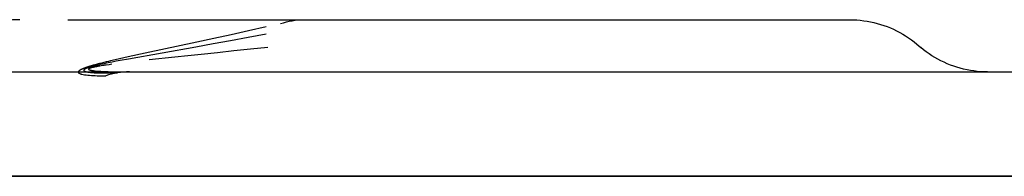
# Model space of a CAD drawing. Header units: millimetres. Extents: x -120 to 130, y -44 to 6.
# Tile 3 of 47: x -89.08 to -70.15, y -43.74 to -40.74. Entities that reach past the tile are written whole.
import ezdxf

# ---------------------------------------------------------------- set-up
doc = ezdxf.new("R2010")
doc.units = ezdxf.units.MM
doc.header["$MEASUREMENT"] = 0
doc.layers.add('Predefinito', color=5, linetype='Continuous')

# ---------------------------------------------------------------- blocks, each defined once
blk = doc.blocks.new('(#4045) Corpo D25')
at = {"layer": 'Predefinito', "color": 9}
for points in [[(-94.488, 3), (-94.557, 2.999), (-94.626, 2.995), (-94.696, 2.989), (-94.764, 2.981), (-94.833, 2.97), (-94.901, 2.957), (-94.969, 2.941), (-95.036, 2.923), (-95.102, 2.903), (-95.168, 2.881), (-95.233, 2.856), (-95.297, 2.829), (-95.36, 2.8)], [(-93.565, 3), (-78.522, 3)], [(-78.522, 3), (-78.456, 2.999), (-78.389, 2.996), (-78.323, 2.99), (-78.257, 2.982), (-78.191, 2.972), (-78.126, 2.96), (-78.061, 2.946), (-77.997, 2.93), (-77.933, 2.911), (-77.87, 2.89), (-77.807, 2.868), (-77.745, 2.843), (-77.685, 2.816), (-77.625, 2.787), (-77.566, 2.756), (-77.508, 2.724), (-77.451, 2.689), (-77.396, 2.652), (-77.341, 2.614), (-77.288, 2.574), (-77.237, 2.532)], [(-77.237, 2.532), (-77.16, 2.468)], [(-75.875, 2), (-75.941, 2.001), (-76.007, 2.004), (-76.074, 2.01), (-76.14, 2.018), (-76.206, 2.028), (-76.271, 2.04), (-76.336, 2.054), (-76.4, 2.07), (-76.464, 2.089), (-76.527, 2.11), (-76.59, 2.132), (-76.651, 2.157), (-76.712, 2.184), (-76.772, 2.213), (-76.831, 2.244), (-76.889, 2.276), (-76.946, 2.311), (-77.001, 2.348), (-77.056, 2.386), (-77.109, 2.426), (-77.16, 2.468)], [(-109.632, 2), (-72.279, 2)]]:
    blk.add_lwpolyline(points, dxfattribs=at)
at = {"layer": 'Predefinito', "color": 9, "extrusion": (0, 1, 0)}
for points in [[(94.971, -48.481), (93.247, -51.719), (91.414, -54.895), (89.471, -58.007)], [(86.603, -41.92), (86.882, -41.925), (87.162, -41.939), (87.44, -41.963), (87.718, -41.997), (87.995, -42.041), (88.269, -42.093), (88.542, -42.156), (88.812, -42.228), (89.08, -42.309), (89.345, -42.399), (89.606, -42.499), (89.864, -42.607), (90.118, -42.725), (90.368, -42.851), (90.613, -42.985), (90.854, -43.128), (91.089, -43.28), (91.319, -43.439), (91.543, -43.606), (91.762, -43.781), (91.974, -43.964), (92.18, -44.153), (92.379, -44.35), (92.571, -44.553), (92.756, -44.763), (92.934, -44.979), (93.104, -45.201), (93.266, -45.429), (93.42, -45.663), (93.566, -45.901), (93.704, -46.145), (93.833, -46.393), (93.954, -46.646), (94.065, -46.902), (94.168, -47.162), (94.262, -47.426), (94.346, -47.693), (94.422, -47.962), (94.488, -48.234)], [(94.488, -48.234), (93.212, -50.655), (91.874, -53.043), (90.475, -55.396), (89.016, -57.712)], [(86.603, -41.92), (86.882, -41.925), (87.162, -41.939), (87.44, -41.963), (87.718, -41.997), (87.995, -42.041), (88.269, -42.093), (88.542, -42.156), (88.812, -42.228), (89.08, -42.309), (89.345, -42.399), (89.606, -42.499), (89.864, -42.607), (90.118, -42.725), (90.368, -42.851), (90.613, -42.985), (90.854, -43.128), (91.089, -43.28), (91.319, -43.439), (91.543, -43.606), (91.762, -43.781), (91.974, -43.964), (92.18, -44.153), (92.379, -44.35), (92.571, -44.553), (92.756, -44.763), (92.934, -44.979), (93.104, -45.201), (93.266, -45.429), (93.42, -45.663), (93.566, -45.901), (93.704, -46.145), (93.833, -46.393), (93.954, -46.646), (94.065, -46.902), (94.168, -47.162), (94.262, -47.426), (94.346, -47.693), (94.422, -47.962), (94.488, -48.234)], [(94.488, -48.234), (92.773, -51.455), (90.948, -54.616), (89.016, -57.712)], [(89.016, -57.712), (88.87, -57.756), (88.723, -57.797), (88.574, -57.836), (88.426, -57.872), (88.276, -57.905), (88.126, -57.935), (87.975, -57.963), (87.823, -57.988), (87.671, -58.009), (87.519, -58.028), (87.366, -58.044), (87.214, -58.057), (87.061, -58.067), (86.908, -58.075), (86.755, -58.079), (86.603, -58.08)], [(86.603, -58.08), (86.324, -58.075), (86.045, -58.061), (85.767, -58.037), (85.49, -58.003), (85.215, -57.96), (84.941, -57.908), (84.669, -57.846), (84.399, -57.774), (84.132, -57.693), (83.868, -57.604), (83.607, -57.505), (83.35, -57.397), (83.097, -57.28), (82.847, -57.155), (82.603, -57.021), (82.363, -56.879), (82.128, -56.728), (81.898, -56.57), (81.674, -56.403), (81.456, -56.23), (81.244, -56.048), (81.039, -55.86), (80.84, -55.664), (80.648, -55.462), (80.463, -55.253), (80.285, -55.038), (80.115, -54.817), (79.953, -54.59), (79.798, -54.358), (79.652, -54.12), (79.514, -53.878), (79.384, -53.631), (79.263, -53.38), (79.151, -53.124), (79.047, -52.865), (78.953, -52.603), (78.868, -52.337), (78.792, -52.069), (78.725, -51.798), (78.667, -51.525), (78.62, -51.25), (78.581, -50.974), (78.552, -50.697), (78.533, -50.418), (78.523, -50.139), (78.523, -49.861), (78.533, -49.582), (78.552, -49.303), (78.581, -49.026), (78.62, -48.75), (78.667, -48.475), (78.725, -48.202), (78.792, -47.931), (78.868, -47.663), (78.953, -47.397), (79.047, -47.135), (79.151, -46.876), (79.263, -46.62), (79.384, -46.369), (79.514, -46.122), (79.652, -45.88), (79.798, -45.642), (79.953, -45.41), (80.115, -45.183), (80.285, -44.962), (80.463, -44.747), (80.648, -44.538), (80.84, -44.336), (81.039, -44.14), (81.244, -43.952), (81.456, -43.77), (81.674, -43.597), (81.898, -43.43), (82.128, -43.272), (82.363, -43.121), (82.603, -42.979), (82.847, -42.845), (83.097, -42.72), (83.35, -42.603), (83.607, -42.495), (83.868, -42.396), (84.132, -42.307), (84.399, -42.226), (84.669, -42.154), (84.941, -42.092), (85.215, -42.04), (85.49, -41.997), (85.767, -41.963), (86.045, -41.939), (86.324, -41.925), (86.603, -41.92)], [(86.603, -58.08), (86.327, -58.076), (86.051, -58.061), (85.776, -58.038), (85.502, -58.005), (85.23, -57.963), (84.959, -57.911), (84.689, -57.851), (84.422, -57.781), (84.158, -57.702), (83.897, -57.614), (83.638, -57.517), (83.383, -57.411), (83.132, -57.297), (82.885, -57.174), (82.642, -57.043), (82.404, -56.904), (82.171, -56.757), (81.943, -56.601), (81.72, -56.438), (81.503, -56.268), (81.292, -56.09), (81.087, -55.905), (80.889, -55.714), (80.697, -55.515), (80.512, -55.31), (80.335, -55.099), (80.164, -54.882), (80.001, -54.66), (79.846, -54.432), (79.699, -54.198), (79.559, -53.96), (79.428, -53.717), (79.305, -53.47), (79.191, -53.219), (79.086, -52.964), (78.989, -52.706), (78.901, -52.444), (78.822, -52.18), (78.752, -51.913), (78.691, -51.644), (78.64, -51.373), (78.597, -51.1), (78.565, -50.826), (78.541, -50.551), (78.527, -50.276), (78.522, -50)], [(95.88, -48.242), (95.813, -47.922), (95.736, -47.605), (95.648, -47.291), (95.549, -46.979), (95.439, -46.672), (95.319, -46.368), (95.188, -46.069), (95.047, -45.774), (94.895, -45.485), (94.734, -45.201), (94.564, -44.923), (94.383, -44.65), (94.194, -44.384), (93.995, -44.125), (93.787, -43.873), (93.571, -43.628), (93.347, -43.391), (93.114, -43.162), (92.874, -42.941), (92.626, -42.728), (92.371, -42.524), (92.109, -42.329), (91.84, -42.143), (91.565, -41.967), (91.285, -41.8), (90.998, -41.643), (90.707, -41.496), (90.41, -41.359), (90.109, -41.233), (89.804, -41.117), (89.495, -41.011), (89.182, -40.917), (88.866, -40.833), (88.548, -40.76), (88.227, -40.698), (87.905, -40.648), (87.581, -40.608), (87.255, -40.58), (86.929, -40.563), (86.603, -40.558)], [(95.742, -47.953), (95.666, -47.638), (95.579, -47.326), (95.481, -47.017), (95.372, -46.711), (95.253, -46.409), (95.123, -46.112), (94.984, -45.819), (94.834, -45.532), (94.674, -45.249), (94.505, -44.973), (94.326, -44.702), (94.138, -44.438), (93.941, -44.18), (93.735, -43.93), (93.521, -43.687), (93.298, -43.451), (93.067, -43.223), (92.829, -43.003), (92.583, -42.792), (92.33, -42.589), (92.07, -42.395), (91.803, -42.211), (91.53, -42.035), (91.252, -41.869), (90.967, -41.713), (90.678, -41.567), (90.383, -41.431), (90.084, -41.305), (89.781, -41.19), (89.474, -41.085), (89.164, -40.991), (88.851, -40.908), (88.534, -40.836), (88.216, -40.774), (87.896, -40.724), (87.574, -40.685), (87.251, -40.657), (86.927, -40.64), (86.603, -40.634)], [(86.603, -59.442), (86.92, -59.437), (87.237, -59.421), (87.554, -59.394), (87.869, -59.357), (88.183, -59.309), (88.495, -59.251), (88.805, -59.182), (89.113, -59.103), (89.417, -59.013), (89.719, -58.913)], [(89.558, -58.928), (89.271, -59.017), (88.982, -59.098), (88.69, -59.17), (88.396, -59.232), (88.099, -59.284), (87.802, -59.327), (87.503, -59.361), (87.203, -59.385), (86.903, -59.399), (86.603, -59.404)], [(89.4, -58.938), (89.097, -59.028), (88.791, -59.107), (88.483, -59.175), (88.173, -59.233), (87.861, -59.281), (87.548, -59.318), (87.233, -59.345), (86.918, -59.361), (86.603, -59.366)], [(86.603, -40.634), (86.279, -40.64), (85.956, -40.656), (85.634, -40.684), (85.313, -40.723), (84.994, -40.773), (84.676, -40.834), (84.361, -40.906), (84.049, -40.989), (83.739, -41.083), (83.433, -41.187), (83.131, -41.301), (82.833, -41.426), (82.539, -41.562), (82.25, -41.707), (81.966, -41.862), (81.688, -42.027), (81.416, -42.201), (81.15, -42.385), (80.89, -42.578), (80.637, -42.779), (80.392, -42.99), (80.154, -43.208), (79.923, -43.435), (79.7, -43.669), (79.486, -43.911), (79.28, -44.16), (79.083, -44.417), (78.895, -44.68), (78.716, -44.949), (78.546, -45.224), (78.386, -45.505), (78.236, -45.791), (78.095, -46.083), (77.965, -46.379), (77.845, -46.679), (77.736, -46.983), (77.637, -47.291), (77.549, -47.602), (77.471, -47.916), (77.405, -48.232), (77.349, -48.551), (77.305, -48.871), (77.272, -49.193), (77.249, -49.515), (77.238, -49.838), (77.238, -50.162), (77.249, -50.485), (77.272, -50.807), (77.305, -51.129), (77.349, -51.449), (77.405, -51.768), (77.471, -52.084), (77.549, -52.398), (77.637, -52.709), (77.736, -53.017), (77.845, -53.321), (77.965, -53.621), (78.095, -53.917), (78.236, -54.209), (78.386, -54.495), (78.546, -54.776), (78.716, -55.051), (78.895, -55.32), (79.083, -55.583), (79.28, -55.84), (79.486, -56.089), (79.7, -56.331), (79.923, -56.565), (80.154, -56.792), (80.392, -57.01), (80.637, -57.221), (80.89, -57.422), (81.15, -57.615), (81.416, -57.799), (81.688, -57.973), (81.966, -58.138), (82.25, -58.293), (82.539, -58.438), (82.833, -58.574), (83.131, -58.699), (83.433, -58.813), (83.739, -58.917), (84.049, -59.011), (84.361, -59.094), (84.676, -59.166), (84.994, -59.227), (85.313, -59.277), (85.634, -59.316), (85.956, -59.344), (86.279, -59.36), (86.603, -59.366)], [(86.603, -40.558), (86.277, -40.563), (85.951, -40.58), (85.626, -40.608), (85.303, -40.648), (84.981, -40.698), (84.661, -40.759), (84.343, -40.832), (84.028, -40.915), (83.716, -41.01), (83.407, -41.115), (83.102, -41.23), (82.802, -41.356), (82.506, -41.493), (82.214, -41.639), (81.928, -41.796), (81.648, -41.962), (81.374, -42.138), (81.105, -42.323), (80.844, -42.517), (80.589, -42.72), (80.341, -42.932), (80.101, -43.153), (79.868, -43.381), (79.644, -43.617), (79.428, -43.861), (79.22, -44.113), (79.021, -44.371), (78.832, -44.636), (78.651, -44.908), (78.48, -45.185), (78.319, -45.468), (78.167, -45.757), (78.026, -46.051), (77.895, -46.349), (77.774, -46.652), (77.663, -46.958), (77.564, -47.269), (77.475, -47.582), (77.397, -47.899), (77.33, -48.218), (77.274, -48.539), (77.229, -48.862), (77.195, -49.186), (77.173, -49.511), (77.162, -49.837), (77.162, -50.163), (77.173, -50.489), (77.195, -50.814), (77.229, -51.138), (77.274, -51.461), (77.33, -51.782), (77.397, -52.101), (77.475, -52.418), (77.564, -52.731), (77.663, -53.042), (77.774, -53.348), (77.895, -53.651), (78.026, -53.949), (78.167, -54.243), (78.319, -54.532), (78.48, -54.815), (78.651, -55.092), (78.832, -55.364), (79.021, -55.629), (79.22, -55.887), (79.428, -56.139), (79.644, -56.383), (79.868, -56.619), (80.101, -56.847), (80.341, -57.068), (80.589, -57.28), (80.844, -57.483), (81.105, -57.677), (81.374, -57.862), (81.648, -58.038), (81.928, -58.204), (82.214, -58.361), (82.506, -58.507), (82.802, -58.644), (83.102, -58.77), (83.407, -58.885), (83.716, -58.99), (84.028, -59.085), (84.343, -59.168), (84.661, -59.241), (84.981, -59.302), (85.303, -59.352), (85.626, -59.392), (85.951, -59.42), (86.277, -59.437), (86.603, -59.442)], [(0, -125), (4.315, -124.926), (8.624, -124.702), (12.923, -124.33), (17.207, -123.81), (21.47, -123.142), (25.707, -122.328), (29.914, -121.368), (34.086, -120.263), (38.216, -119.015), (42.302, -117.625), (46.336, -116.095), (50.316, -114.426), (54.235, -112.621), (58.09, -110.682), (61.876, -108.611), (65.588, -106.411), (69.222, -104.083), (72.773, -101.632), (76.238, -99.06), (79.611, -96.369), (82.89, -93.564), (86.07, -90.647), (89.148, -87.622), (92.119, -84.493), (94.981, -81.263), (97.729, -77.936), (100.361, -74.517), (102.873, -71.008), (105.263, -67.415), (107.527, -63.742), (109.663, -59.992), (111.668, -56.171), (113.54, -52.283), (115.277, -48.333), (116.877, -44.326), (118.337, -40.265), (119.657, -36.157), (120.833, -32.005), (121.866, -27.815), (122.753, -23.592), (123.495, -19.341), (124.089, -15.067), (124.535, -10.775), (124.832, -6.47), (124.981, -2.158), (124.981, 2.158), (124.832, 6.47), (124.535, 10.775), (124.089, 15.067), (123.495, 19.341), (122.753, 23.592), (121.866, 27.815), (120.833, 32.005), (119.657, 36.157), (118.337, 40.265), (116.877, 44.326), (115.277, 48.333), (113.54, 52.283), (111.668, 56.171), (109.663, 59.992), (107.527, 63.742), (105.263, 67.415), (102.873, 71.008), (100.361, 74.517), (97.729, 77.936), (94.981, 81.263), (92.119, 84.493), (89.148, 87.622), (86.07, 90.647), (82.89, 93.564), (79.611, 96.369), (76.238, 99.06), (72.773, 101.632), (69.222, 104.083), (65.588, 106.411), (61.876, 108.611), (58.09, 110.682), (54.235, 112.621), (50.316, 114.426), (46.336, 116.095), (42.302, 117.625), (38.216, 119.015), (34.086, 120.263), (29.914, 121.368), (25.707, 122.328), (21.47, 123.142), (17.207, 123.81), (12.923, 124.33), (8.624, 124.702), (4.315, 124.926), (0, 125)], [(4.968, 110.063), (8.768, 109.826), (12.557, 109.457), (16.331, 108.958), (20.085, 108.329), (23.816, 107.57), (27.518, 106.683), (31.187, 105.669), (34.819, 104.529), (38.41, 103.263), (41.954, 101.875), (45.449, 100.364), (48.889, 98.734), (52.271, 96.986), (55.59, 95.123), (58.844, 93.145), (62.026, 91.057), (65.135, 88.859), (68.166, 86.556), (71.116, 84.149), (73.981, 81.642), (76.757, 79.038), (79.442, 76.339), (82.032, 73.549), (84.524, 70.671), (86.915, 67.708), (89.202, 64.665), (91.383, 61.545), (93.454, 58.351), (95.415, 55.088), (97.261, 51.758), (98.991, 48.367), (100.603, 44.919), (102.095, 41.416), (103.464, 37.864), (104.711, 34.267), (105.832, 30.629), (106.827, 26.955), (107.695, 23.248), (108.434, 19.513), (109.043, 15.756), (109.522, 11.979), (109.871, 8.188), (110.088, 4.387), (110.174, 0.581), (110.128, -3.225), (109.951, -7.028), (109.642, -10.822), (109.203, -14.604), (108.633, -18.368), (107.934, -22.11), (107.106, -25.826), (106.15, -29.51), (105.067, -33.16), (103.858, -36.77), (102.526, -40.336), (101.071, -43.854), (99.496, -47.32), (97.802, -50.729)], [(4.944, 109.521), (8.242, 109.322), (11.556, 109.022), (14.882, 108.618), (18.215, 108.109), (21.55, 107.493), (24.884, 106.771), (28.209, 105.941), (31.522, 105.003), (34.817, 103.957), (38.088, 102.803), (41.332, 101.543), (44.541, 100.176), (47.713, 98.705), (50.84, 97.132), (53.919, 95.457), (56.944, 93.684), (59.91, 91.815), (62.814, 89.853), (65.651, 87.802), (68.417, 85.664), (71.108, 83.444), (73.72, 81.145), (76.251, 78.772), (78.697, 76.329), (81.055, 73.82), (83.323, 71.25), (85.498, 68.624), (87.58, 65.946), (89.567, 63.222), (91.457, 60.456), (93.25, 57.652), (94.944, 54.816), (96.553, 51.931), (98.085, 48.976), (99.535, 45.956), (100.902, 42.874), (102.18, 39.732), (103.366, 36.534), (104.457, 33.285), (105.451, 29.989), (106.344, 26.649), (107.134, 23.271), (107.819, 19.859), (108.396, 16.419), (108.864, 12.955), (109.222, 9.472), (109.469, 5.976), (109.605, 2.473), (109.628, -1.034), (109.538, -4.537), (109.338, -8.032), (109.026, -11.514), (108.605, -14.977), (108.075, -18.416), (107.438, -21.826), (106.696, -25.203), (105.852, -28.541), (104.908, -31.836), (103.867, -35.083), (102.732, -38.28), (101.506, -41.421), (100.193, -44.503), (98.797, -47.524), (97.32, -50.479)], [(97.32, -50.479), (97.328, -50.215), (97.33, -49.95), (97.326, -49.683), (97.315, -49.416), (97.297, -49.147), (97.272, -48.879), (97.24, -48.61), (97.202, -48.342), (97.156, -48.074), (97.104, -47.806), (97.044, -47.539), (96.978, -47.274), (96.905, -47.01), (96.826, -46.747), (96.739, -46.487), (96.646, -46.229), (96.546, -45.973), (96.44, -45.72), (96.327, -45.47), (96.208, -45.223), (96.083, -44.98), (95.952, -44.74), (95.816, -44.504), (95.673, -44.272), (95.526, -44.045), (95.373, -43.822), (95.215, -43.603), (95.052, -43.389), (94.884, -43.181), (94.712, -42.977), (94.536, -42.779), (94.356, -42.585), (94.171, -42.397), (93.981, -42.212), (93.785, -42.031), (93.584, -41.854), (93.378, -41.682), (93.166, -41.514), (92.95, -41.352), (92.73, -41.194), (92.504, -41.041), (92.275, -40.894), (92.041, -40.753), (91.803, -40.617), (91.562, -40.487), (91.317, -40.364), (91.069, -40.246), (90.818, -40.135), (90.565, -40.03), (90.308, -39.932), (90.05, -39.841), (89.789, -39.756), (89.527, -39.678), (89.263, -39.607), (88.998, -39.543), (88.732, -39.486), (88.466, -39.435), (88.199, -39.391), (87.932, -39.355), (87.665, -39.325), (87.398, -39.302), (87.132, -39.285), (86.867, -39.275), (86.603, -39.272)], [(92.833, -59.334), (90.728, -62.506), (88.514, -65.603), (86.195, -68.622), (83.773, -71.559), (81.251, -74.41), (78.632, -77.173), (75.918, -79.844), (73.115, -82.419), (70.224, -84.895), (67.249, -87.271), (64.194, -89.542), (61.062, -91.706), (57.857, -93.761), (54.583, -95.704), (51.244, -97.533), (47.844, -99.245), (44.387, -100.838), (40.877, -102.312), (37.318, -103.663), (33.714, -104.89), (30.07, -105.992), (26.39, -106.968), (22.679, -107.816), (18.941, -108.535), (15.18, -109.125), (11.401, -109.584), (7.608, -109.912), (3.806, -110.11), (0, -110.175)], [(92.376, -59.042), (92.071, -59.23), (91.759, -59.407), (91.442, -59.575), (91.119, -59.731), (90.791, -59.876), (90.459, -60.011), (90.122, -60.134), (89.781, -60.246), (89.437, -60.347), (89.09, -60.436), (88.74, -60.513), (88.387, -60.578), (88.033, -60.632), (87.677, -60.674), (87.319, -60.704), (86.961, -60.722), (86.603, -60.728)], [(92.376, -59.042), (90.555, -61.798), (88.638, -64.518), (86.625, -67.197), (84.517, -69.829), (82.317, -72.41), (80.025, -74.935), (77.643, -77.4), (75.174, -79.8), (72.621, -82.131), (69.986, -84.387), (67.273, -86.566), (64.485, -88.662), (61.625, -90.673), (58.699, -92.594), (55.709, -94.423), (52.661, -96.157), (49.559, -97.791), (46.408, -99.326), (43.213, -100.757), (39.979, -102.083), (36.711, -103.303), (33.414, -104.416), (30.093, -105.421), (26.755, -106.318), (23.403, -107.105), (20.043, -107.785), (16.681, -108.356), (13.321, -108.82), (9.968, -109.178), (6.628, -109.432), (3.303, -109.583), (0, -109.632)], [(92.376, -59.042), (90.281, -62.198), (88.078, -65.28), (85.77, -68.284), (83.36, -71.206), (80.85, -74.044), (78.244, -76.793), (75.544, -79.45), (72.754, -82.013), (69.878, -84.477), (66.917, -86.841), (63.877, -89.101), (60.761, -91.254), (57.572, -93.299), (54.314, -95.232), (50.992, -97.052), (47.608, -98.756), (44.168, -100.342), (40.675, -101.808), (37.134, -103.152), (33.548, -104.373), (29.922, -105.47), (26.26, -106.441), (22.567, -107.285), (18.847, -108), (15.105, -108.587), (11.345, -109.044), (7.571, -109.371), (3.788, -109.567), (0, -109.632)], [(87.819, -60.659), (87.516, -60.689), (87.212, -60.711), (86.907, -60.724), (86.603, -60.728)], [(86.603, -60.728), (86.232, -60.722), (85.862, -60.702), (85.493, -60.67), (85.126, -60.626), (84.76, -60.569), (84.396, -60.499), (84.035, -60.416), (83.677, -60.321), (83.323, -60.214), (82.972, -60.095), (82.626, -59.964), (82.284, -59.82), (81.948, -59.666), (81.617, -59.499), (81.292, -59.321), (80.974, -59.133), (80.662, -58.933), (80.357, -58.722), (80.06, -58.502), (79.77, -58.271), (79.489, -58.03), (79.216, -57.78), (78.952, -57.52), (78.697, -57.251), (78.451, -56.974), (78.215, -56.689), (77.989, -56.395), (77.774, -56.094), (77.569, -55.786), (77.374, -55.471), (77.191, -55.149), (77.019, -54.821), (76.858, -54.487), (76.709, -54.148), (76.572, -53.804), (76.446, -53.456), (76.333, -53.103), (76.232, -52.747), (76.144, -52.387), (76.067, -52.025), (76.004, -51.66), (75.953, -51.293), (75.915, -50.925), (75.889, -50.555), (75.876, -50.185), (75.876, -49.815), (75.889, -49.445), (75.915, -49.075), (75.953, -48.707), (76.004, -48.34), (76.067, -47.975), (76.144, -47.613), (76.232, -47.253), (76.333, -46.897), (76.446, -46.544), (76.572, -46.196), (76.709, -45.852), (76.858, -45.513), (77.019, -45.179), (77.191, -44.851), (77.374, -44.529), (77.569, -44.214), (77.774, -43.906), (77.989, -43.605), (78.215, -43.311), (78.451, -43.026), (78.697, -42.749), (78.952, -42.48), (79.216, -42.22), (79.489, -41.97), (79.77, -41.729), (80.06, -41.498), (80.357, -41.278), (80.662, -41.067), (80.974, -40.867), (81.292, -40.679), (81.617, -40.501), (81.948, -40.334), (82.284, -40.18), (82.626, -40.036), (82.972, -39.905), (83.323, -39.786), (83.677, -39.679), (84.035, -39.584), (84.396, -39.501), (84.76, -39.431), (85.126, -39.374), (85.493, -39.33), (85.862, -39.298), (86.232, -39.278), (86.603, -39.272)], [(77.312, -55.364), (77.133, -55.042), (76.966, -54.714), (76.81, -54.38), (76.665, -54.042), (76.532, -53.698), (76.411, -53.35), (76.302, -52.998), (76.205, -52.643), (76.121, -52.284), (76.048, -51.923), (75.989, -51.56), (75.941, -51.195), (75.907, -50.828), (75.884, -50.46), (75.875, -50.092), (75.878, -49.724), (75.894, -49.356), (75.922, -48.989), (75.963, -48.623), (76.017, -48.258), (76.083, -47.896), (76.161, -47.536), (76.252, -47.179), (76.355, -46.825), (76.47, -46.475), (76.597, -46.13), (76.736, -45.788), (76.886, -45.452), (77.048, -45.121), (77.221, -44.796), (77.405, -44.477), (77.6, -44.165), (77.806, -43.859), (78.022, -43.561), (78.248, -43.27), (78.484, -42.987), (78.729, -42.713), (78.984, -42.447), (79.248, -42.19), (79.52, -41.942), (79.801, -41.704), (80.09, -41.475), (80.387, -41.256), (80.69, -41.048), (81.001, -40.851), (81.319, -40.664), (81.642, -40.488), (81.972, -40.323), (82.306, -40.17), (82.646, -40.028), (82.991, -39.898), (83.34, -39.78), (83.693, -39.674), (84.049, -39.58), (84.408, -39.499), (84.77, -39.43), (85.134, -39.373), (85.499, -39.329), (85.866, -39.297), (86.234, -39.278), (86.603, -39.272)], [(0, -115.003), (3.969, -114.934), (7.934, -114.729), (11.889, -114.387), (15.831, -113.908), (19.753, -113.294), (23.652, -112.545), (27.522, -111.661), (31.36, -110.645), (35.16, -109.496), (38.919, -108.218), (42.631, -106.81), (46.292, -105.275), (49.898, -103.614), (53.445, -101.83), (56.928, -99.925), (60.343, -97.9), (63.686, -95.759), (66.953, -93.504), (70.141, -91.137), (73.244, -88.662), (76.261, -86.081), (79.187, -83.397), (82.018, -80.615), (84.752, -77.736), (87.384, -74.764), (89.913, -71.703), (92.334, -68.557), (94.646, -65.329), (96.844, -62.023), (98.927, -58.644), (100.892, -55.194), (102.737, -51.679), (104.46, -48.102), (106.058, -44.468), (107.53, -40.781), (108.873, -37.045), (110.087, -33.265), (111.17, -29.445), (112.12, -25.591), (112.936, -21.705), (113.618, -17.794), (114.165, -13.862), (114.575, -9.913), (114.849, -5.953), (114.986, -1.985), (114.986, 1.985), (114.849, 5.953), (114.575, 9.913), (114.165, 13.862), (113.618, 17.794), (112.936, 21.705), (112.12, 25.591), (111.17, 29.445), (110.087, 33.265), (108.873, 37.045), (107.53, 40.781), (106.058, 44.468), (104.46, 48.102), (102.737, 51.679), (100.892, 55.194), (98.927, 58.644), (96.844, 62.023), (94.646, 65.329), (92.334, 68.557), (89.913, 71.703), (87.384, 74.764), (84.752, 77.736), (82.018, 80.615), (79.187, 83.397), (76.261, 86.081), (73.244, 88.662), (70.141, 91.137), (66.953, 93.504), (63.686, 95.759), (60.343, 97.9), (56.928, 99.925), (53.445, 101.83), (49.898, 103.614), (46.292, 105.275), (42.631, 106.81), (38.919, 108.218), (35.16, 109.496), (31.36, 110.645), (27.522, 111.661), (23.652, 112.545), (19.753, 113.294), (15.831, 113.908), (11.889, 114.387), (7.934, 114.729), (3.969, 114.934), (0, 115.003)], [(0, -123), (4.245, -122.927), (8.486, -122.707), (12.716, -122.341), (16.931, -121.829), (21.126, -121.172), (25.296, -120.371), (29.436, -119.426), (33.54, -118.339), (37.605, -117.11), (41.625, -115.743), (45.595, -114.237), (49.511, -112.595), (53.368, -110.819), (57.161, -108.911), (60.886, -106.873), (64.539, -104.708), (68.114, -102.418), (71.609, -100.006), (75.018, -97.475), (78.338, -94.827), (81.564, -92.067), (84.693, -89.197), (87.722, -86.22), (90.645, -83.141), (93.461, -79.963), (96.165, -76.689), (98.755, -73.324), (101.227, -69.872), (103.578, -66.336), (105.806, -62.722), (107.908, -59.032), (109.882, -55.273), (111.724, -51.447), (113.433, -47.56), (115.007, -43.616), (116.444, -39.621), (117.742, -35.578), (118.9, -31.493), (119.916, -27.37), (120.789, -23.215), (121.519, -19.032), (122.103, -14.826), (122.542, -10.603), (122.835, -6.367), (122.982, -2.123), (122.982, 2.123), (122.835, 6.367), (122.542, 10.603), (122.103, 14.826), (121.519, 19.032), (120.789, 23.215), (119.916, 27.37), (118.9, 31.493), (117.742, 35.578), (116.444, 39.621), (115.007, 43.616), (113.433, 47.56), (111.724, 51.447), (109.882, 55.273), (107.908, 59.032), (105.806, 62.722), (103.578, 66.336), (101.227, 69.872), (98.755, 73.324), (96.165, 76.689), (93.461, 79.963), (90.645, 83.141), (87.722, 86.22), (84.693, 89.197), (81.564, 92.067), (78.338, 94.827), (75.018, 97.475), (71.609, 100.006), (68.114, 102.418), (64.539, 104.708), (60.886, 106.873), (57.161, 108.911), (53.368, 110.819), (49.511, 112.595), (45.595, 114.237), (41.625, 115.743), (37.605, 117.11), (33.54, 118.339), (29.436, 119.426), (25.296, 120.371), (21.126, 121.172), (16.931, 121.829), (12.716, 122.341), (8.486, 122.707), (4.245, 122.927), (0, 123)], [(0, 119.075), (2.643, 119.046), (5.308, 118.957), (7.994, 118.806), (10.699, 118.593), (13.421, 118.316), (16.158, 117.974), (18.907, 117.564), (21.667, 117.087), (24.435, 116.541), (27.209, 115.924), (29.986, 115.237), (32.764, 114.478), (35.541, 113.647), (38.312, 112.743), (41.077, 111.766), (43.831, 110.714), (46.572, 109.589), (49.298, 108.391), (52.005, 107.118), (54.69, 105.772), (57.352, 104.353), (59.985, 102.862), (62.589, 101.299), (65.159, 99.665), (67.693, 97.961), (70.189, 96.189), (72.643, 94.35), (75.053, 92.444), (77.416, 90.475), (79.729, 88.442), (81.991, 86.35), (84.199, 84.199), (86.35, 81.991), (88.442, 79.729), (90.475, 77.416), (92.444, 75.053), (94.35, 72.643), (96.189, 70.189), (97.961, 67.693), (99.665, 65.159), (101.299, 62.589), (102.862, 59.985), (104.353, 57.352), (105.772, 54.69), (107.118, 52.005), (108.391, 49.298), (109.589, 46.572), (110.714, 43.831), (111.766, 41.077), (112.743, 38.312), (113.647, 35.541), (114.478, 32.764), (115.237, 29.986), (115.924, 27.209), (116.541, 24.435), (117.087, 21.667), (117.564, 18.907), (117.974, 16.158), (118.316, 13.421), (118.593, 10.699), (118.806, 7.994), (118.957, 5.308), (119.046, 2.643), (119.075, 0), (119.046, -2.643), (118.957, -5.308), (118.806, -7.994), (118.593, -10.699), (118.316, -13.421), (117.974, -16.158), (117.564, -18.907), (117.087, -21.667), (116.541, -24.435), (115.924, -27.209), (115.237, -29.986), (114.478, -32.764), (113.647, -35.541), (112.743, -38.312), (111.766, -41.077), (110.714, -43.831), (109.589, -46.572), (108.391, -49.298), (107.118, -52.005), (105.772, -54.69), (104.353, -57.352), (102.862, -59.985), (101.299, -62.589), (99.665, -65.159), (97.961, -67.693), (96.189, -70.189), (94.35, -72.643), (92.444, -75.053), (90.475, -77.416), (88.442, -79.729), (86.35, -81.991), (84.199, -84.199), (81.991, -86.35), (79.729, -88.442), (77.416, -90.475), (75.053, -92.444), (72.643, -94.35), (70.189, -96.189), (67.693, -97.961), (65.159, -99.665), (62.589, -101.299), (59.985, -102.862), (57.352, -104.353), (54.69, -105.772), (52.005, -107.118), (49.298, -108.391), (46.572, -109.589), (43.831, -110.714), (41.077, -111.766), (38.312, -112.743), (35.541, -113.647), (32.764, -114.478), (29.986, -115.237), (27.209, -115.924), (24.435, -116.541), (21.667, -117.087), (18.907, -117.564), (16.158, -117.974), (13.421, -118.316), (10.699, -118.593), (7.994, -118.806), (5.308, -118.957), (2.643, -119.046), (0, -119.075)]]:
    blk.add_lwpolyline(points, dxfattribs=at)
at = {"layer": 'Predefinito', "color": 9, "extrusion": (0.973312, 0.221242, -0.060961)}
blk.add_lwpolyline([(22.683, -63.183), (22.673, -63.245), (22.661, -63.307), (22.647, -63.368), (22.63, -63.429), (22.612, -63.49), (22.592, -63.55), (22.57, -63.609), (22.547, -63.668), (22.521, -63.726), (22.493, -63.783), (22.464, -63.84), (22.433, -63.895), (22.4, -63.949), (22.366, -64.002), (22.33, -64.053), (22.293, -64.104)], dxfattribs=at)
at = {"layer": 'Predefinito', "color": 9, "extrusion": (-0.227835, 0.963317, -0.141815)}
blk.add_lwpolyline([(86.396, -54.097), (86.54, -54.092), (86.682, -54.084)], dxfattribs=at)
at = {"layer": 'Predefinito', "color": 9, "extrusion": (0.973667, 0.224271, -0.040926)}
blk.add_lwpolyline([(22.538, -62.427), (22.576, -62.376), (22.612, -62.325), (22.647, -62.271), (22.68, -62.217), (22.711, -62.162), (22.741, -62.105), (22.769, -62.048), (22.795, -61.989), (22.819, -61.93), (22.841, -61.87), (22.861, -61.809), (22.88, -61.748), (22.896, -61.687), (22.91, -61.625), (22.922, -61.563), (22.933, -61.501)], dxfattribs=at)
at = {"layer": 'Predefinito', "color": 9, "extrusion": (-0.03401, 0.143704, 0.989036)}
blk.add_lwpolyline([(86.026, -31.727), (86.071, -31.735), (86.117, -31.742), (86.163, -31.747), (86.209, -31.752), (86.254, -31.756), (86.301, -31.759), (86.347, -31.76), (86.393, -31.761)], dxfattribs=at)
at = {"layer": 'Predefinito', "color": 9, "extrusion": (0.973622, 0.227203, -0.02097)}
blk.add_lwpolyline([(22.782, -60.739), (22.821, -60.688), (22.857, -60.635), (22.893, -60.582), (22.926, -60.527), (22.958, -60.472), (22.987, -60.415), (23.015, -60.357), (23.042, -60.299), (23.066, -60.24), (23.088, -60.18), (23.109, -60.119), (23.127, -60.058), (23.144, -59.996), (23.158, -59.933), (23.171, -59.87), (23.181, -59.807)], dxfattribs=at)
at = {"layer": 'Predefinito', "color": 9, "extrusion": (0.954359, 0, -0.298661)}
for points in [[(2.532, -82.949), (2.575, -82.896), (2.616, -82.841), (2.655, -82.786), (2.693, -82.728), (2.728, -82.67), (2.761, -82.611), (2.793, -82.55), (2.822, -82.488), (2.849, -82.426), (2.874, -82.362), (2.896, -82.298), (2.917, -82.233), (2.935, -82.167), (2.951, -82.101), (2.965, -82.034), (2.977, -81.967)], [(3, -81.663), (3, -81.701), (2.999, -81.739), (2.997, -81.778), (2.994, -81.816), (2.991, -81.854), (2.987, -81.892), (2.982, -81.93), (2.977, -81.967)]]:
    blk.add_lwpolyline(points, dxfattribs=at)
at = {"layer": 'Predefinito', "color": 9, "extrusion": (1, 0, 0)}
for points in [[(2.532, -40.634), (2.574, -40.686), (2.614, -40.739), (2.652, -40.793), (2.689, -40.849), (2.724, -40.905), (2.756, -40.963), (2.787, -41.022), (2.816, -41.082), (2.843, -41.143), (2.868, -41.205), (2.89, -41.267), (2.911, -41.33), (2.93, -41.394), (2.946, -41.458), (2.96, -41.523), (2.972, -41.589), (2.982, -41.655), (2.99, -41.721), (2.996, -41.787), (2.999, -41.853), (3, -41.92)], [(2.532, -59.366), (2.574, -59.314), (2.614, -59.261), (2.652, -59.207), (2.689, -59.151), (2.724, -59.095), (2.756, -59.037), (2.787, -58.978), (2.816, -58.918), (2.843, -58.857), (2.868, -58.795), (2.89, -58.733), (2.911, -58.67), (2.93, -58.606), (2.946, -58.542), (2.96, -58.477), (2.972, -58.411), (2.982, -58.345), (2.99, -58.279), (2.996, -58.213), (2.999, -58.147), (3, -58.08)], [(3, -41.92), (3, -58.08)], [(2.532, -40.634), (2.468, -40.558)], [(2.532, -59.366), (2.468, -59.442)], [(2, -39.272), (2.001, -39.339), (2.004, -39.405), (2.01, -39.471), (2.018, -39.537), (2.028, -39.603), (2.04, -39.668), (2.054, -39.733), (2.07, -39.798), (2.089, -39.862), (2.11, -39.925), (2.132, -39.987), (2.157, -40.049), (2.184, -40.11), (2.213, -40.17), (2.244, -40.229), (2.276, -40.286), (2.311, -40.343), (2.348, -40.399), (2.386, -40.453), (2.426, -40.506), (2.468, -40.558)], [(2.468, -59.442), (2.426, -59.494), (2.386, -59.547), (2.348, -59.601), (2.311, -59.657), (2.276, -59.714), (2.244, -59.771), (2.213, -59.83), (2.184, -59.89), (2.157, -59.951), (2.132, -60.013), (2.11, -60.075), (2.089, -60.138), (2.07, -60.202), (2.054, -60.267), (2.04, -60.332), (2.028, -60.397), (2.018, -60.463), (2.01, -60.529), (2.004, -60.595), (2.001, -60.661), (2, -60.728)]]:
    blk.add_lwpolyline(points, dxfattribs=at)
at = {"layer": 'Predefinito', "color": 9, "extrusion": (-0.221295, 0.965799, -0.13513)}
blk.add_lwpolyline([(86.568, -54.895), (86.721, -54.887), (86.874, -54.875)], dxfattribs=at)
at = {"layer": 'Predefinito', "color": 9, "extrusion": (0.96641, 0.207069, -0.152228)}
blk.add_lwpolyline([(21.362, -71.32), (21.384, -71.281), (21.404, -71.241), (21.424, -71.2), (21.443, -71.159), (21.461, -71.118), (21.478, -71.076), (21.494, -71.034), (21.509, -70.991), (21.523, -70.948), (21.536, -70.905), (21.548, -70.861), (21.559, -70.818), (21.569, -70.774), (21.578, -70.73), (21.587, -70.685), (21.594, -70.641)], dxfattribs=at)
at = {"layer": 'Predefinito', "color": 9, "extrusion": (-0.204807, 0.971634, -0.118244)}
blk.add_lwpolyline([(87.281, -56.026), (87.117, -56.041), (86.955, -56.052)], dxfattribs=at)
at = {"layer": 'Predefinito', "color": 9, "extrusion": (0.968034, 0.211557, -0.134737)}
blk.add_lwpolyline([(21.863, -69.578), (21.88, -69.53), (21.895, -69.482), (21.91, -69.433), (21.923, -69.384), (21.935, -69.335), (21.945, -69.285), (21.954, -69.235), (21.962, -69.185)], dxfattribs=at)
at = {"layer": 'Predefinito', "color": 9, "extrusion": (0.963699, 0.204201, -0.172007)}
blk.add_lwpolyline([(21.23, -72.76), (21.245, -72.727), (21.259, -72.695), (21.272, -72.662), (21.285, -72.628), (21.297, -72.595), (21.309, -72.561), (21.32, -72.527), (21.331, -72.493), (21.341, -72.459), (21.35, -72.425), (21.359, -72.39), (21.367, -72.355), (21.374, -72.321), (21.381, -72.286), (21.387, -72.251), (21.392, -72.215)], dxfattribs=at)
at = {"layer": 'Predefinito', "color": 9, "extrusion": (0.818788, 0.271458, 0.505863)}
blk.add_lwpolyline([(31.273, -5.502), (31.284, -5.458), (31.294, -5.414), (31.303, -5.369), (31.311, -5.325)], dxfattribs=at)
at = {"layer": 'Predefinito', "color": 9, "extrusion": (0.942891, 0.257489, 0.211319)}
blk.add_lwpolyline([(26.526, -37.669), (26.54, -37.615), (26.552, -37.562), (26.562, -37.507), (26.571, -37.453)], dxfattribs=at)
at = {"layer": 'Predefinito', "color": 9, "extrusion": (-0.234314, 0.922013, -0.308203)}
blk.add_lwpolyline([(88.83, -47.601), (89.209, -47.438), (89.331, -47.39)], dxfattribs=at)
at = {"layer": 'Predefinito', "color": 9, "extrusion": (0.97295, 0.225963, -0.048057)}
blk.add_lwpolyline([(23.064, -62.14), (23.075, -62.102), (23.086, -62.064), (23.096, -62.025), (23.105, -61.987), (23.113, -61.948), (23.121, -61.91), (23.128, -61.871), (23.134, -61.832)], dxfattribs=at)
at = {"layer": 'Predefinito', "color": 9, "extrusion": (-0.094387, 0.994771, 0.039014)}
blk.add_lwpolyline([(91.374, -58.559), (91.594, -58.469)], dxfattribs=at)
at = {"layer": 'Predefinito', "color": 9, "extrusion": (-0.090178, 0.125646, 0.987968)}
blk.add_lwpolyline([(74.463, -64.252), (74.517, -64.282), (74.573, -64.309), (74.629, -64.335), (74.686, -64.359)], dxfattribs=at)
at = {"layer": 'Predefinito', "color": 9, "extrusion": (0.13057, 0.176389, 0.975622)}
blk.add_lwpolyline([(76.089, 39.75), (76.126, 39.786), (76.162, 39.822), (76.196, 39.86), (76.23, 39.898)], dxfattribs=at)
at = {"layer": 'Predefinito', "color": 9, "extrusion": (0.487654, 0.241515, 0.838966)}
blk.add_lwpolyline([(43.19, 37.779), (43.205, 37.82), (43.219, 37.861), (43.232, 37.903), (43.243, 37.945)], dxfattribs=at)
at = {"layer": 'Predefinito', "color": 9, "extrusion": (-0.307148, 0.0687, 0.949179)}
blk.add_lwpolyline([(18.327, -104.893), (18.34, -104.933), (18.354, -104.973), (18.369, -105.012), (18.384, -105.051), (18.401, -105.089), (18.418, -105.127), (18.436, -105.165), (18.455, -105.203)], dxfattribs=at)
at = {"layer": 'Predefinito', "color": 9, "extrusion": (-0.415562, 0.037578, 0.908788)}
blk.add_lwpolyline([(6.359, -108.589), (6.367, -108.64), (6.377, -108.691), (6.388, -108.741), (6.4, -108.791), (6.413, -108.841), (6.428, -108.891), (6.444, -108.94), (6.461, -108.988)], dxfattribs=at)
at = {"layer": 'Predefinito', "color": 9, "extrusion": (-0.538545, 0, 0.842597)}
blk.add_lwpolyline([(-2, -109.632), (-1.999, -109.701), (-1.995, -109.77), (-1.989, -109.838), (-1.981, -109.906), (-1.971, -109.974), (-1.958, -110.042), (-1.942, -110.109), (-1.925, -110.175)], dxfattribs=at)
at = {"layer": 'Predefinito', "color": 9}
for points in [[(-89.75, 2.861, -57.994), (-90.086, 2.785, -57.968), (-90.42, 2.711, -57.933), (-90.752, 2.639, -57.889), (-91.083, 2.568, -57.839), (-92.072, 2.358, -57.666), (-92.405, 2.286, -57.613), (-92.488, 2.268, -57.602), (-92.571, 2.25, -57.593), (-92.654, 2.231, -57.586), (-92.739, 2.211, -57.581), (-92.782, 2.201, -57.58), (-92.825, 2.191, -57.579), (-92.868, 2.18, -57.58), (-92.89, 2.175, -57.581), (-92.911, 2.169, -57.583), (-92.933, 2.164, -57.585), (-92.955, 2.158, -57.587), (-92.976, 2.153, -57.59), (-92.998, 2.147, -57.593), (-93.02, 2.141, -57.597), (-93.041, 2.135, -57.602), (-93.063, 2.13, -57.607), (-93.074, 2.127, -57.61), (-93.084, 2.123, -57.613), (-93.095, 2.12, -57.616), (-93.105, 2.117, -57.62), (-93.115, 2.114, -57.624), (-93.126, 2.111, -57.628), (-93.136, 2.108, -57.632), (-93.146, 2.105, -57.636), (-93.156, 2.102, -57.641), (-93.166, 2.099, -57.646), (-93.176, 2.096, -57.651), (-93.185, 2.093, -57.657), (-93.195, 2.09, -57.663), (-93.204, 2.087, -57.669), (-93.213, 2.083, -57.675), (-93.222, 2.08, -57.682), (-93.23, 2.077, -57.689), (-93.239, 2.074, -57.696), (-93.247, 2.071, -57.703), (-93.255, 2.068, -57.711), (-93.262, 2.065, -57.719), (-93.269, 2.062, -57.727), (-93.276, 2.059, -57.736), (-93.283, 2.056, -57.744), (-93.289, 2.054, -57.753), (-93.295, 2.051, -57.762), (-93.301, 2.048, -57.771), (-93.307, 2.045, -57.78), (-93.312, 2.043, -57.79), (-93.317, 2.04, -57.8), (-93.321, 2.038, -57.81), (-93.325, 2.035, -57.819), (-93.329, 2.033, -57.829), (-93.333, 2.03, -57.84), (-93.336, 2.028, -57.85), (-93.339, 2.026, -57.86), (-93.342, 2.023, -57.87), (-93.345, 2.021, -57.881), (-93.347, 2.019, -57.891), (-93.349, 2.017, -57.901), (-93.351, 2.015, -57.912), (-93.353, 2.013, -57.922), (-93.355, 2.011, -57.932), (-93.356, 2.009, -57.942), (-93.358, 2.006, -57.963), (-93.359, 2.003, -57.983), (-93.36, 1.999, -58.004), (-93.36, 1.996, -58.024), (-93.36, 1.993, -58.045), (-93.359, 1.99, -58.065), (-93.358, 1.988, -58.086), (-93.356, 1.985, -58.106), (-93.354, 1.983, -58.126), (-93.348, 1.978, -58.165), (-93.342, 1.974, -58.206), (-93.334, 1.97, -58.246), (-93.325, 1.966, -58.286), (-93.315, 1.962, -58.325), (-93.304, 1.959, -58.364), (-93.292, 1.956, -58.403), (-93.267, 1.951, -58.479), (-93.239, 1.946, -58.555), (-93.21, 1.942, -58.629), (-93.178, 1.938, -58.702), (-93.145, 1.935, -58.775), (-93.11, 1.933, -58.847), (-93.074, 1.93, -58.919), (-93.037, 1.929, -58.99), (-92.998, 1.927, -59.06), (-92.918, 1.925, -59.198), (-92.833, 1.925, -59.334)], [(-89.471, 2.925, -58.007), (-89.416, 2.942, -57.971), (-89.36, 2.958, -57.934), (-89.303, 2.97, -57.898), (-89.246, 2.981, -57.861), (-89.189, 2.989, -57.824), (-89.131, 2.995, -57.786), (-89.074, 2.999, -57.749), (-89.016, 3, -57.712)], [(-89.749, 2.721, -58.479), (-90.093, 2.658, -58.419), (-90.433, 2.596, -58.35), (-90.77, 2.536, -58.272), (-91.103, 2.477, -58.188), (-92.398, 2.247, -57.814), (-92.555, 2.218, -57.773), (-92.633, 2.203, -57.754), (-92.71, 2.188, -57.738), (-92.787, 2.173, -57.723), (-92.826, 2.165, -57.718), (-92.863, 2.157, -57.713), (-92.901, 2.149, -57.709), (-92.92, 2.145, -57.708), (-92.938, 2.141, -57.707), (-92.956, 2.137, -57.706), (-92.975, 2.132, -57.706), (-92.993, 2.128, -57.706), (-93.011, 2.124, -57.707), (-93.029, 2.12, -57.709), (-93.037, 2.118, -57.709), (-93.046, 2.115, -57.71), (-93.055, 2.113, -57.712), (-93.063, 2.111, -57.713), (-93.072, 2.109, -57.715), (-93.08, 2.107, -57.716), (-93.088, 2.104, -57.718), (-93.096, 2.102, -57.72), (-93.104, 2.1, -57.722), (-93.112, 2.098, -57.725), (-93.12, 2.096, -57.728), (-93.128, 2.093, -57.731), (-93.135, 2.091, -57.734), (-93.142, 2.089, -57.737), (-93.146, 2.088, -57.739), (-93.15, 2.087, -57.741), (-93.153, 2.086, -57.742), (-93.156, 2.085, -57.744), (-93.16, 2.084, -57.746), (-93.163, 2.082, -57.748), (-93.167, 2.081, -57.751), (-93.17, 2.08, -57.753), (-93.173, 2.079, -57.755), (-93.176, 2.078, -57.757), (-93.179, 2.077, -57.76), (-93.182, 2.076, -57.762), (-93.185, 2.075, -57.764), (-93.188, 2.074, -57.767), (-93.191, 2.073, -57.769), (-93.194, 2.072, -57.772), (-93.197, 2.071, -57.775), (-93.199, 2.07, -57.778), (-93.202, 2.069, -57.78), (-93.204, 2.067, -57.783), (-93.207, 2.066, -57.786), (-93.209, 2.065, -57.789), (-93.212, 2.064, -57.792), (-93.214, 2.063, -57.795), (-93.216, 2.062, -57.798), (-93.219, 2.061, -57.801), (-93.221, 2.06, -57.805), (-93.223, 2.059, -57.808), (-93.225, 2.058, -57.811), (-93.227, 2.057, -57.815), (-93.229, 2.056, -57.818), (-93.23, 2.056, -57.821), (-93.232, 2.055, -57.825), (-93.234, 2.054, -57.829), (-93.235, 2.053, -57.832), (-93.237, 2.052, -57.836), (-93.238, 2.051, -57.84), (-93.24, 2.05, -57.843), (-93.241, 2.049, -57.847), (-93.242, 2.048, -57.851), (-93.245, 2.046, -57.859), (-93.247, 2.045, -57.866), (-93.249, 2.043, -57.874), (-93.25, 2.041, -57.883), (-93.252, 2.04, -57.891), (-93.253, 2.038, -57.899), (-93.254, 2.037, -57.907), (-93.255, 2.035, -57.916), (-93.255, 2.034, -57.924), (-93.256, 2.032, -57.933), (-93.256, 2.031, -57.942), (-93.256, 2.03, -57.95), (-93.255, 2.028, -57.959), (-93.255, 2.027, -57.968), (-93.255, 2.026, -57.977), (-93.254, 2.024, -57.986), (-93.252, 2.022, -58.004), (-93.25, 2.02, -58.022), (-93.247, 2.018, -58.04), (-93.243, 2.016, -58.058), (-93.239, 2.014, -58.076), (-93.235, 2.012, -58.094), (-93.23, 2.01, -58.113), (-93.225, 2.008, -58.131), (-93.215, 2.005, -58.167), (-93.202, 2.002, -58.204), (-93.189, 1.999, -58.24), (-93.175, 1.997, -58.276), (-93.159, 1.995, -58.312), (-93.143, 1.993, -58.348), (-93.127, 1.991, -58.384), (-93.092, 1.988, -58.455), (-93.055, 1.985, -58.525), (-93.016, 1.983, -58.594), (-92.975, 1.982, -58.663), (-92.933, 1.98, -58.731), (-92.89, 1.98, -58.798), (-92.8, 1.979, -58.931), (-92.705, 1.979, -59.061), (-92.607, 1.981, -59.19)], [(-89.719, 2.468, -58.913), (-90.047, 2.434, -58.836), (-90.369, 2.401, -58.751), (-90.687, 2.368, -58.657), (-90.999, 2.336, -58.555)], [(-90.999, 2.336, -58.555), (-91.254, 2.309, -58.466), (-91.506, 2.283, -58.372), (-91.996, 2.23, -58.178)], [(-93.024, 2.098, -57.808), (-93.032, 2.097, -57.808), (-93.04, 2.095, -57.807), (-93.048, 2.093, -57.807), (-93.056, 2.092, -57.808), (-93.061, 2.091, -57.808), (-93.066, 2.089, -57.808), (-93.071, 2.088, -57.809), (-93.077, 2.087, -57.81), (-93.082, 2.086, -57.81), (-93.087, 2.085, -57.811), (-93.089, 2.084, -57.812), (-93.092, 2.083, -57.813), (-93.094, 2.083, -57.813), (-93.097, 2.082, -57.814), (-93.099, 2.082, -57.815), (-93.102, 2.081, -57.816), (-93.104, 2.08, -57.817), (-93.107, 2.08, -57.818), (-93.109, 2.079, -57.819), (-93.112, 2.078, -57.82), (-93.114, 2.077, -57.821), (-93.116, 2.077, -57.822), (-93.119, 2.076, -57.823), (-93.121, 2.075, -57.825), (-93.123, 2.075, -57.826), (-93.125, 2.074, -57.828), (-93.127, 2.073, -57.829), (-93.13, 2.073, -57.831), (-93.132, 2.072, -57.832), (-93.134, 2.071, -57.834), (-93.135, 2.07, -57.836), (-93.137, 2.07, -57.838), (-93.139, 2.069, -57.84), (-93.141, 2.068, -57.842), (-93.143, 2.068, -57.844), (-93.144, 2.067, -57.846), (-93.146, 2.066, -57.848), (-93.147, 2.065, -57.85), (-93.149, 2.065, -57.852), (-93.15, 2.064, -57.854), (-93.151, 2.063, -57.857), (-93.153, 2.063, -57.859), (-93.154, 2.062, -57.862), (-93.155, 2.061, -57.864), (-93.156, 2.061, -57.866), (-93.157, 2.06, -57.869), (-93.158, 2.06, -57.871), (-93.158, 2.059, -57.874), (-93.159, 2.058, -57.877), (-93.16, 2.058, -57.879), (-93.16, 2.057, -57.882), (-93.161, 2.057, -57.885), (-93.161, 2.056, -57.887), (-93.162, 2.055, -57.89), (-93.162, 2.055, -57.892), (-93.162, 2.054, -57.895), (-93.162, 2.054, -57.898), (-93.163, 2.053, -57.9), (-93.163, 2.052, -57.906), (-93.163, 2.051, -57.911), (-93.163, 2.05, -57.917), (-93.162, 2.05, -57.922), (-93.162, 2.049, -57.927), (-93.162, 2.048, -57.932), (-93.161, 2.047, -57.938), (-93.16, 2.046, -57.943), (-93.158, 2.045, -57.953), (-93.156, 2.043, -57.964), (-93.154, 2.042, -57.974), (-93.151, 2.041, -57.984), (-93.148, 2.04, -57.994), (-93.145, 2.038, -58.004), (-93.142, 2.037, -58.014), (-93.134, 2.035, -58.035)], [(-93.024, 2.098, -57.808), (-93.033, 2.096, -57.807), (-93.043, 2.094, -57.807), (-93.052, 2.093, -57.807), (-93.056, 2.092, -57.808), (-93.061, 2.091, -57.808), (-93.065, 2.09, -57.808), (-93.069, 2.089, -57.809), (-93.073, 2.088, -57.809), (-93.078, 2.087, -57.81), (-93.082, 2.086, -57.811), (-93.086, 2.085, -57.811), (-93.09, 2.084, -57.812), (-93.093, 2.083, -57.813), (-93.096, 2.082, -57.814), (-93.099, 2.082, -57.815), (-93.102, 2.081, -57.816), (-93.104, 2.08, -57.817), (-93.107, 2.079, -57.818), (-93.11, 2.079, -57.819), (-93.112, 2.078, -57.82), (-93.115, 2.077, -57.821), (-93.117, 2.077, -57.822), (-93.119, 2.076, -57.824), (-93.122, 2.075, -57.825), (-93.124, 2.074, -57.826), (-93.126, 2.074, -57.828), (-93.128, 2.073, -57.829), (-93.13, 2.072, -57.831), (-93.132, 2.072, -57.833), (-93.134, 2.071, -57.834), (-93.136, 2.07, -57.836), (-93.138, 2.07, -57.838), (-93.14, 2.069, -57.84), (-93.142, 2.068, -57.842), (-93.143, 2.067, -57.844), (-93.145, 2.067, -57.846), (-93.146, 2.066, -57.848), (-93.148, 2.065, -57.85), (-93.149, 2.065, -57.852), (-93.15, 2.064, -57.854), (-93.152, 2.063, -57.857), (-93.153, 2.063, -57.859), (-93.154, 2.062, -57.861), (-93.155, 2.061, -57.864), (-93.156, 2.061, -57.866), (-93.157, 2.06, -57.869), (-93.158, 2.06, -57.871), (-93.158, 2.059, -57.874), (-93.159, 2.058, -57.877), (-93.16, 2.058, -57.88), (-93.16, 2.057, -57.882), (-93.161, 2.056, -57.885), (-93.161, 2.056, -57.888), (-93.162, 2.055, -57.891), (-93.162, 2.055, -57.894), (-93.162, 2.054, -57.897), (-93.162, 2.054, -57.9), (-93.163, 2.053, -57.903), (-93.163, 2.052, -57.906), (-93.163, 2.052, -57.909), (-93.163, 2.051, -57.912), (-93.163, 2.05, -57.919), (-93.162, 2.049, -57.925), (-93.161, 2.048, -57.932), (-93.161, 2.047, -57.939), (-93.16, 2.046, -57.945), (-93.159, 2.045, -57.952), (-93.157, 2.044, -57.959), (-93.156, 2.043, -57.966), (-93.154, 2.042, -57.975), (-93.151, 2.041, -57.983), (-93.149, 2.04, -57.991), (-93.146, 2.039, -58), (-93.141, 2.037, -58.017), (-93.134, 2.035, -58.035)], [(-92.923, 2.116, -57.824), (-92.949, 2.111, -57.818), (-92.962, 2.109, -57.815), (-92.975, 2.107, -57.813), (-92.987, 2.105, -57.811), (-93, 2.103, -57.81), (-93.012, 2.1, -57.809), (-93.024, 2.098, -57.808)], [(-92.716, 2.145, -57.887), (-92.769, 2.138, -57.869), (-92.822, 2.131, -57.851), (-92.848, 2.127, -57.843), (-92.873, 2.123, -57.836), (-92.898, 2.12, -57.829), (-92.923, 2.116, -57.824)], [(-93.134, 2.035, -58.035), (-93.128, 2.034, -58.051), (-93.122, 2.032, -58.066), (-93.115, 2.031, -58.082), (-93.108, 2.029, -58.098), (-93.092, 2.027, -58.13), (-93.075, 2.024, -58.162), (-93.057, 2.022, -58.194), (-93.038, 2.02, -58.226), (-92.998, 2.017, -58.29)], [(-92.998, 2.017, -58.29), (-92.969, 2.014, -58.335), (-92.926, 2.012, -58.396), (-92.882, 2.009, -58.458), (-92.836, 2.007, -58.518), (-92.789, 2.006, -58.578), (-92.691, 2.003, -58.697), (-92.589, 2.001, -58.814), (-92.484, 2, -58.929), (-92.376, 2, -59.042)]]:
    blk.add_polyline3d(points, dxfattribs=at)
blk = doc.blocks.new('(#3618) DS4000C__-BARBADOS-D25')
at = {"layer": 'Predefinito'}
blk.add_blockref('(#4045) Corpo D25', (5.406, -43.742, 13.278), dxfattribs=at)

msp = doc.modelspace()

# ---------------------------------------------------------------- block references
at = {"layer": 'Predefinito'}
msp.add_blockref('(#3618) DS4000C__-BARBADOS-D25', (0, 0), dxfattribs=at)

doc.saveas('drawing.dxf')
